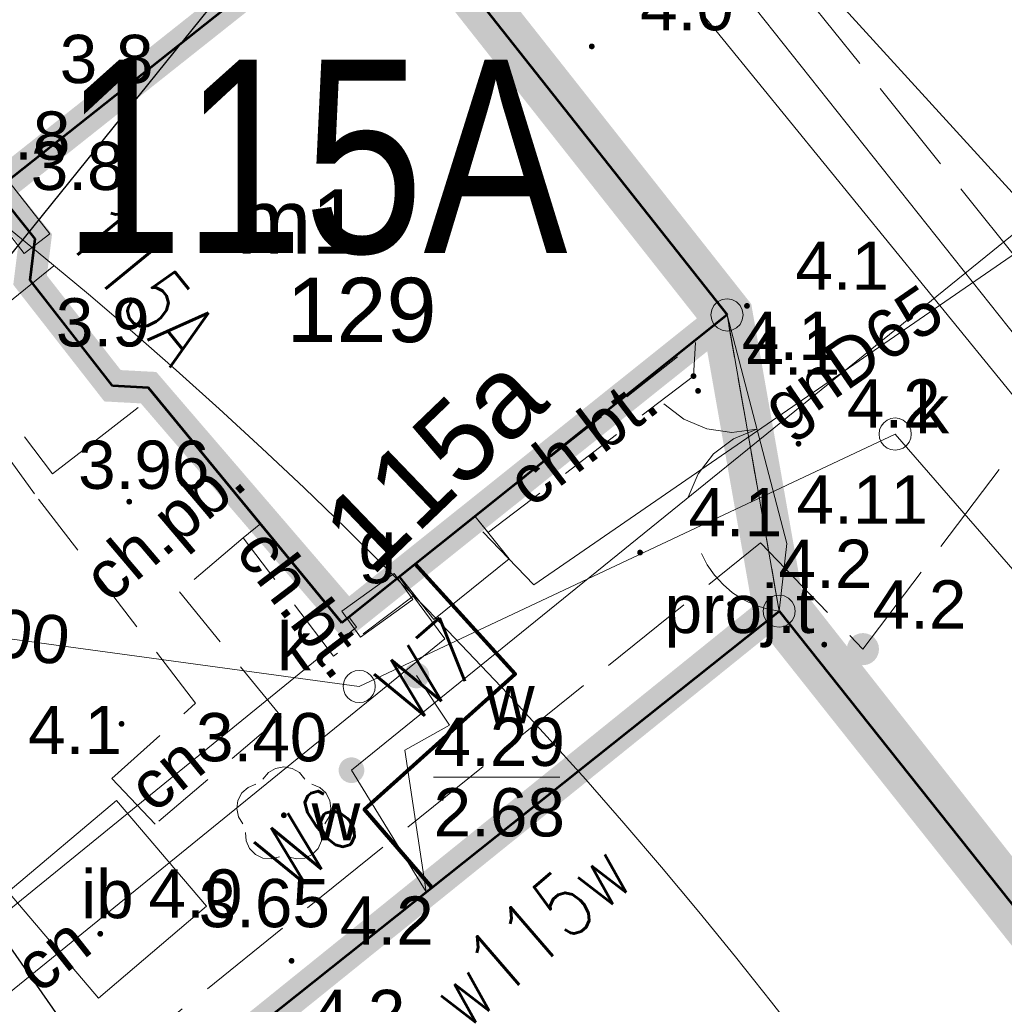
# Model space of a CAD drawing. Extents: x 5474185 to 5474933, y 5916077 to 5916824.
# Tile 210 of 256: x 5474666 to 5474681, y 5916356 to 5916371. Entities that reach past the tile are written whole.
import ezdxf
from ezdxf.enums import TextEntityAlignment as Align

# ---------------------------------------------------------------- set-up
doc = ezdxf.new("R2010")
doc.units = 0
for name, pattern in [('DASHDOT', [1, 0.5, -0.25, 0, -0.25]), ('PRZER1-1', [1, 0.5, -0.5]), ('PRZER2-1', [1.5, 1, -0.5]), ('PRZER3-1', [2, 1.5, -0.5])]:
    doc.linetypes.add(name, pattern=pattern)
for name, color, linetype in [('1-GRAN', 5, 'DASHDOT'), ('I-SCIANA', 12, 'CONTINUOUS'), ('ks_Linie_odn', 2, 'CONTINUOUS'), ('ks_Opis_PZ_1', 2, 'CONTINUOUS'), ('w_Opis_PZ_2', 7, 'CONTINUOUS')]:
    doc.layers.add(name, color=color, linetype=linetype)
for name, color, linetype, lineweight in [('GEPADR_O', 253, 'CONTINUOUS', 18), ('GEPPGD', 253, 'CONTINUOUS', 18), ('GESBLI', 253, 'CONTINUOUS', 50), ('GESBLO', 253, 'CONTINUOUS', 18), ('GESBZO', 253, 'CONTINUOUS', 50), ('GESBZO_O', 253, 'CONTINUOUS', 50), ('GESDZI', 253, 'CONTINUOUS', 18), ('GESUZY', 253, 'CONTINUOUS', 18), ('GSLKBR', 253, 'CONTINUOUS', 18), ('GSLKFU', 253, 'CONTINUOUS', 18), ('GSLKOG', 253, 'CONTINUOUS', 35), ('GSPRDL', 253, 'CONTINUOUS', 18), ('GSPWPN', 253, 'CONTINUOUS', 13), ('GSPWPN_O', 253, 'CONTINUOUS', 13), ('GSPWPS', 253, 'CONTINUOUS', 13), ('GSPWPS_O', 253, 'CONTINUOUS', 13), ('GSSIIN', 253, 'CONTINUOUS', 18), ('GSSIIN_O', 253, 'CONTINUOUS', 18), ('GSSKOA', 253, 'CONTINUOUS', 18), ('GSSKOD', 253, 'CONTINUOUS', 18), ('GSSKOD_O', 253, 'CONTINUOUS', 18), ('GULCPR', 254, 'CONTINUOUS', 18), ('GULCPR_O', 254, 'CONTINUOUS', 18), ('GULGPR', 254, 'CONTINUOUS', 18), ('GULGPR_O', 254, 'CONTINUOUS', 18), ('GULKPR', 7, 'CONTINUOUS', 18), ('GULKPR_O', 254, 'CONTINUOUS', 18), ('GULTPR', 254, 'CONTINUOUS', 18), ('GULWPR', 7, 'CONTINUOUS', 18), ('GUPESE', 254, 'CONTINUOUS', 18), ('GUPGSG', 254, 'CONTINUOUS', 18), ('GUPGSG_O', 253, 'CONTINUOUS', 18), ('GUPIWZ', 253, 'CONTINUOUS', 18), ('GUPIWZ_O', 253, 'CONTINUOUS', 18), ('GUPKSD', 61, 'CONTINUOUS', 18), ('GUPPRZ_O', 40, 'CONTINUOUS', 18), ('GUPTST', 253, 'CONTINUOUS', 18), ('GUPTST_O', 253, 'CONTINUOUS', 18), ('GUPWZA', 253, 'CONTINUOUS', 18), ('GUPWZA_O', 253, 'CONTINUOUS', 18), ('IS HP zasięg', 251, 'CONTINUOUS', 20), ('IS opis', 7, 'CONTINUOUS', 20), ('IS w', 4, 'CONTINUOUS', 60)]:
    doc.layers.add(name, color=color, linetype=linetype, lineweight=lineweight)
doc.styles.add('Arial', font='arial.ttf')
doc.styles.get("Standard").update_dxf_attribs({"font": 'simplex.shx'})
doc.styles.add('STYLE3', font='arial.ttf', dxfattribs={"width": 0.8})

msp = doc.modelspace()

# ---------------------------------------------------------------- hatches: boundary and pattern name
at = {"layer": 'GSPRDL'}
msp.add_hatch(color=256, dxfattribs=at).paths.add_polyline_path([(5474669.75, 5916359.015), (5474669.736094, 5916359.017202), (5474669.72355, 5916359.023594), (5474669.713594, 5916359.03355), (5474669.707202, 5916359.046094), (5474669.705, 5916359.06), (5474669.707202, 5916359.073906), (5474669.713594, 5916359.08645), (5474669.72355, 5916359.096406), (5474669.736094, 5916359.102798), (5474669.75, 5916359.105), (5474669.763906, 5916359.102798), (5474669.77645, 5916359.096406), (5474669.786406, 5916359.08645), (5474669.792798, 5916359.073906), (5474669.795, 5916359.06), (5474669.792798, 5916359.046094), (5474669.786406, 5916359.03355), (5474669.77645, 5916359.023594), (5474669.763906, 5916359.017202)])
at = {"layer": 'GSPWPN'}
for points in [[(5474674.53, 5916370.955), (5474674.518353, 5916370.956533), (5474674.5075, 5916370.961029), (5474674.49818, 5916370.96818), (5474674.491029, 5916370.9775), (5474674.486533, 5916370.988353), (5474674.485, 5916371), (5474674.486533, 5916371.011647), (5474674.491029, 5916371.0225), (5474674.49818, 5916371.03182), (5474674.5075, 5916371.038971), (5474674.518353, 5916371.043467), (5474674.53, 5916371.045), (5474674.541647, 5916371.043467), (5474674.5525, 5916371.038971), (5474674.56182, 5916371.03182), (5474674.568971, 5916371.0225), (5474674.573467, 5916371.011647), (5474674.575, 5916371), (5474674.573467, 5916370.988353), (5474674.568971, 5916370.9775), (5474674.56182, 5916370.96818), (5474674.5525, 5916370.961029), (5474674.541647, 5916370.956533)], [(5474676.94, 5916366.925), (5474676.928353, 5916366.926533), (5474676.9175, 5916366.931029), (5474676.90818, 5916366.93818), (5474676.901029, 5916366.9475), (5474676.896533, 5916366.958353), (5474676.895, 5916366.97), (5474676.896533, 5916366.981647), (5474676.901029, 5916366.9925), (5474676.90818, 5916367.00182), (5474676.9175, 5916367.008971), (5474676.928353, 5916367.013467), (5474676.94, 5916367.015), (5474676.951647, 5916367.013467), (5474676.9625, 5916367.008971), (5474676.97182, 5916367.00182), (5474676.978971, 5916366.9925), (5474676.983467, 5916366.981647), (5474676.985, 5916366.97), (5474676.983467, 5916366.958353), (5474676.978971, 5916366.9475), (5474676.97182, 5916366.93818), (5474676.9625, 5916366.931029), (5474676.951647, 5916366.926533)], [(5474676.11, 5916365.835), (5474676.098353, 5916365.836533), (5474676.0875, 5916365.841029), (5474676.07818, 5916365.84818), (5474676.071029, 5916365.8575), (5474676.066533, 5916365.868353), (5474676.065, 5916365.88), (5474676.066533, 5916365.891647), (5474676.071029, 5916365.9025), (5474676.07818, 5916365.91182), (5474676.0875, 5916365.918971), (5474676.098353, 5916365.923467), (5474676.11, 5916365.925), (5474676.121647, 5916365.923467), (5474676.1325, 5916365.918971), (5474676.14182, 5916365.91182), (5474676.148971, 5916365.9025), (5474676.153467, 5916365.891647), (5474676.155, 5916365.88), (5474676.153467, 5916365.868353), (5474676.148971, 5916365.8575), (5474676.14182, 5916365.84818), (5474676.1325, 5916365.841029), (5474676.121647, 5916365.836533)], [(5474676.18, 5916365.605), (5474676.168353, 5916365.606533), (5474676.1575, 5916365.611029), (5474676.14818, 5916365.61818), (5474676.141029, 5916365.6275), (5474676.136533, 5916365.638353), (5474676.135, 5916365.65), (5474676.136533, 5916365.661647), (5474676.141029, 5916365.6725), (5474676.14818, 5916365.68182), (5474676.1575, 5916365.688971), (5474676.168353, 5916365.693467), (5474676.18, 5916365.695), (5474676.191647, 5916365.693467), (5474676.2025, 5916365.688971), (5474676.21182, 5916365.68182), (5474676.218971, 5916365.6725), (5474676.223467, 5916365.661647), (5474676.225, 5916365.65), (5474676.223467, 5916365.638353), (5474676.218971, 5916365.6275), (5474676.21182, 5916365.61818), (5474676.2025, 5916365.611029), (5474676.191647, 5916365.606533)], [(5474677.74, 5916364.785), (5474677.728353, 5916364.786533), (5474677.7175, 5916364.791029), (5474677.70818, 5916364.79818), (5474677.701029, 5916364.8075), (5474677.696533, 5916364.818353), (5474677.695, 5916364.83), (5474677.696533, 5916364.841647), (5474677.701029, 5916364.8525), (5474677.70818, 5916364.86182), (5474677.7175, 5916364.868971), (5474677.728353, 5916364.873467), (5474677.74, 5916364.875), (5474677.751647, 5916364.873467), (5474677.7625, 5916364.868971), (5474677.77182, 5916364.86182), (5474677.778971, 5916364.8525), (5474677.783467, 5916364.841647), (5474677.785, 5916364.83), (5474677.783467, 5916364.818353), (5474677.778971, 5916364.8075), (5474677.77182, 5916364.79818), (5474677.7625, 5916364.791029), (5474677.751647, 5916364.786533)], [(5474675.28, 5916363.095), (5474675.268353, 5916363.096533), (5474675.2575, 5916363.101029), (5474675.24818, 5916363.10818), (5474675.241029, 5916363.1175), (5474675.236533, 5916363.128353), (5474675.235, 5916363.14), (5474675.236533, 5916363.151647), (5474675.241029, 5916363.1625), (5474675.24818, 5916363.17182), (5474675.2575, 5916363.178971), (5474675.268353, 5916363.183467), (5474675.28, 5916363.185), (5474675.291647, 5916363.183467), (5474675.3025, 5916363.178971), (5474675.31182, 5916363.17182), (5474675.318971, 5916363.1625), (5474675.323467, 5916363.151647), (5474675.325, 5916363.14), (5474675.323467, 5916363.128353), (5474675.318971, 5916363.1175), (5474675.31182, 5916363.10818), (5474675.3025, 5916363.101029), (5474675.291647, 5916363.096533)], [(5474676.68, 5916362.295), (5474676.668353, 5916362.296533), (5474676.6575, 5916362.301029), (5474676.64818, 5916362.30818), (5474676.641029, 5916362.3175), (5474676.636533, 5916362.328353), (5474676.635, 5916362.34), (5474676.636533, 5916362.351647), (5474676.641029, 5916362.3625), (5474676.64818, 5916362.37182), (5474676.6575, 5916362.378971), (5474676.668353, 5916362.383467), (5474676.68, 5916362.385), (5474676.691647, 5916362.383467), (5474676.7025, 5916362.378971), (5474676.71182, 5916362.37182), (5474676.718971, 5916362.3625), (5474676.723467, 5916362.351647), (5474676.725, 5916362.34), (5474676.723467, 5916362.328353), (5474676.718971, 5916362.3175), (5474676.71182, 5916362.30818), (5474676.7025, 5916362.301029), (5474676.691647, 5916362.296533)], [(5474678.14, 5916361.665), (5474678.128353, 5916361.666533), (5474678.1175, 5916361.671029), (5474678.10818, 5916361.67818), (5474678.101029, 5916361.6875), (5474678.096533, 5916361.698353), (5474678.095, 5916361.71), (5474678.096533, 5916361.721647), (5474678.101029, 5916361.7325), (5474678.10818, 5916361.74182), (5474678.1175, 5916361.748971), (5474678.128353, 5916361.753467), (5474678.14, 5916361.755), (5474678.151647, 5916361.753467), (5474678.1625, 5916361.748971), (5474678.17182, 5916361.74182), (5474678.178971, 5916361.7325), (5474678.183467, 5916361.721647), (5474678.185, 5916361.71), (5474678.183467, 5916361.698353), (5474678.178971, 5916361.6875), (5474678.17182, 5916361.67818), (5474678.1625, 5916361.671029), (5474678.151647, 5916361.666533)], [(5474667.23, 5916360.435), (5474667.218353, 5916360.436533), (5474667.2075, 5916360.441029), (5474667.19818, 5916360.44818), (5474667.191029, 5916360.4575), (5474667.186533, 5916360.468353), (5474667.185, 5916360.48), (5474667.186533, 5916360.491647), (5474667.191029, 5916360.5025), (5474667.19818, 5916360.51182), (5474667.2075, 5916360.518971), (5474667.218353, 5916360.523467), (5474667.23, 5916360.525), (5474667.241647, 5916360.523467), (5474667.2525, 5916360.518971), (5474667.26182, 5916360.51182), (5474667.268971, 5916360.5025), (5474667.273467, 5916360.491647), (5474667.275, 5916360.48), (5474667.273467, 5916360.468353), (5474667.268971, 5916360.4575), (5474667.26182, 5916360.44818), (5474667.2525, 5916360.441029), (5474667.241647, 5916360.436533)], [(5474666.9, 5916357.175), (5474666.888353, 5916357.176533), (5474666.8775, 5916357.181029), (5474666.86818, 5916357.18818), (5474666.861029, 5916357.1975), (5474666.856533, 5916357.208353), (5474666.855, 5916357.22), (5474666.856533, 5916357.231647), (5474666.861029, 5916357.2425), (5474666.86818, 5916357.25182), (5474666.8775, 5916357.258971), (5474666.888353, 5916357.263467), (5474666.9, 5916357.265), (5474666.911647, 5916357.263467), (5474666.9225, 5916357.258971), (5474666.93182, 5916357.25182), (5474666.938971, 5916357.2425), (5474666.943467, 5916357.231647), (5474666.945, 5916357.22), (5474666.943467, 5916357.208353), (5474666.938971, 5916357.1975), (5474666.93182, 5916357.18818), (5474666.9225, 5916357.181029), (5474666.911647, 5916357.176533)], [(5474669.87, 5916356.755), (5474669.858353, 5916356.756533), (5474669.8475, 5916356.761029), (5474669.83818, 5916356.76818), (5474669.831029, 5916356.7775), (5474669.826533, 5916356.788353), (5474669.825, 5916356.8), (5474669.826533, 5916356.811647), (5474669.831029, 5916356.8225), (5474669.83818, 5916356.83182), (5474669.8475, 5916356.838971), (5474669.858353, 5916356.843467), (5474669.87, 5916356.845), (5474669.881647, 5916356.843467), (5474669.8925, 5916356.838971), (5474669.90182, 5916356.83182), (5474669.908971, 5916356.8225), (5474669.913467, 5916356.811647), (5474669.915, 5916356.8), (5474669.913467, 5916356.788353), (5474669.908971, 5916356.7775), (5474669.90182, 5916356.76818), (5474669.8925, 5916356.761029), (5474669.881647, 5916356.756533)]]:
    msp.add_hatch(color=256, dxfattribs=at).paths.add_polyline_path(points)
at = {"layer": 'GSPWPS'}
msp.add_hatch(color=256, dxfattribs=at).paths.add_polyline_path([(5474667.35, 5916363.885), (5474667.338353, 5916363.886533), (5474667.3275, 5916363.891029), (5474667.31818, 5916363.89818), (5474667.311029, 5916363.9075), (5474667.306533, 5916363.918353), (5474667.305, 5916363.93), (5474667.306533, 5916363.941647), (5474667.311029, 5916363.9525), (5474667.31818, 5916363.96182), (5474667.3275, 5916363.968971), (5474667.338353, 5916363.973467), (5474667.35, 5916363.975), (5474667.361647, 5916363.973467), (5474667.3725, 5916363.968971), (5474667.38182, 5916363.96182), (5474667.388971, 5916363.9525), (5474667.393467, 5916363.941647), (5474667.395, 5916363.93), (5474667.393467, 5916363.918353), (5474667.388971, 5916363.9075), (5474667.38182, 5916363.89818), (5474667.3725, 5916363.891029), (5474667.361647, 5916363.886533)])
at = {"layer": 'GUPTST'}
msp.add_hatch(color=256, dxfattribs=at).paths.add_polyline_path([(5474678.74, 5916361.39), (5474678.675295, 5916361.398519), (5474678.615, 5916361.423494), (5474678.563223, 5916361.463223), (5474678.523494, 5916361.515), (5474678.498519, 5916361.575295), (5474678.49, 5916361.64), (5474678.498519, 5916361.704705), (5474678.523494, 5916361.765), (5474678.563223, 5916361.816777), (5474678.615, 5916361.856506), (5474678.675295, 5916361.881481), (5474678.74, 5916361.89), (5474678.804705, 5916361.881481), (5474678.865, 5916361.856506), (5474678.916777, 5916361.816777), (5474678.956506, 5916361.765), (5474678.981481, 5916361.704705), (5474678.99, 5916361.64), (5474678.981481, 5916361.575295), (5474678.956506, 5916361.515), (5474678.916777, 5916361.463223), (5474678.865, 5916361.423494), (5474678.804705, 5916361.398519)])
at = {"layer": 'GUPWZA'}
for points in [[(5474671.812481, 5916361.030015), (5474671.760637, 5916361.036188), (5474671.712157, 5916361.055568), (5474671.670344, 5916361.086835), (5474671.638049, 5916361.127859), (5474671.617472, 5916361.175843), (5474671.610015, 5916361.227519), (5474671.616188, 5916361.279363), (5474671.635568, 5916361.327843), (5474671.666835, 5916361.369656), (5474671.707859, 5916361.401951), (5474671.755843, 5916361.422528), (5474671.807519, 5916361.429985), (5474671.859363, 5916361.423812), (5474671.907843, 5916361.404432), (5474671.949656, 5916361.373165), (5474671.981951, 5916361.332141), (5474672.002528, 5916361.284157), (5474672.009985, 5916361.232481), (5474672.003812, 5916361.180637), (5474671.984432, 5916361.132157), (5474671.953165, 5916361.090344), (5474671.912141, 5916361.058049), (5474671.864157, 5916361.037472)], [(5474670.824735, 5916359.561536), (5474670.772526, 5916359.561896), (5474670.722189, 5916359.575757), (5474670.677155, 5916359.602174), (5474670.640493, 5916359.639347), (5474670.6147, 5916359.684741), (5474670.601536, 5916359.735265), (5474670.601896, 5916359.787474), (5474670.615757, 5916359.837811), (5474670.642174, 5916359.882845), (5474670.679347, 5916359.919507), (5474670.724741, 5916359.9453), (5474670.775265, 5916359.958464), (5474670.827474, 5916359.958104), (5474670.877811, 5916359.944243), (5474670.922845, 5916359.917826), (5474670.959507, 5916359.880653), (5474670.9853, 5916359.835259), (5474670.998464, 5916359.784735), (5474670.998104, 5916359.732526), (5474670.984243, 5916359.682189), (5474670.957826, 5916359.637155), (5474670.920653, 5916359.600493), (5474670.875259, 5916359.5747)]]:
    msp.add_hatch(color=256, dxfattribs=at).paths.add_polyline_path(points)

# ---------------------------------------------------------------- linework, layer by layer
at = {"layer": '1-GRAN', "ltscale": 5, "const_width": 0.8, "elevation": 10.18}
msp.add_lwpolyline([(5474735.59, 5916295.78), (5474731.225, 5916301.37), (5474726.86, 5916306.96), (5474725.77, 5916305.39), (5474703.58, 5916333.12), (5474701.74, 5916331.62), (5474677.44, 5916362.23), (5474676.63, 5916366.83), (5474671.32, 5916373.56), (5474670.75, 5916377.23), (5474668.45, 5916379.86), (5474653.79, 5916398.05), (5474650.99, 5916400.16), (5474640.015, 5916413.29), (5474601.225, 5916459.83), (5474599.14, 5916462.32), (5474597.96, 5916464.18), (5474593.86, 5916465.7), (5474587.49, 5916468.01), (5474584.84, 5916471.31), (5474583.4, 5916473.15), (5474572.445, 5916486.895), (5474461.94, 5916622.65)], dxfattribs=at)
at = {"layer": 'GEPPGD', "elevation": 10.24, "flags": 128}
for points in [[(5474676.63, 5916367.08), (5474676.707254, 5916367.067764), (5474676.776946, 5916367.032254), (5474676.832254, 5916366.976946), (5474676.867764, 5916366.907254), (5474676.88, 5916366.83), (5474676.867764, 5916366.752746), (5474676.832254, 5916366.683054), (5474676.776946, 5916366.627746), (5474676.707254, 5916366.592236), (5474676.63, 5916366.58), (5474676.552746, 5916366.592236), (5474676.483054, 5916366.627746), (5474676.427746, 5916366.683054), (5474676.392236, 5916366.752746), (5474676.38, 5916366.83), (5474676.392236, 5916366.907254), (5474676.427746, 5916366.976946), (5474676.483054, 5916367.032254), (5474676.552746, 5916367.067764), (5474676.63, 5916367.08)], [(5474677.44, 5916362.48), (5474677.517254, 5916362.467764), (5474677.586946, 5916362.432254), (5474677.642254, 5916362.376946), (5474677.677764, 5916362.307254), (5474677.69, 5916362.23), (5474677.677764, 5916362.152746), (5474677.642254, 5916362.083054), (5474677.586946, 5916362.027746), (5474677.517254, 5916361.992236), (5474677.44, 5916361.98), (5474677.362746, 5916361.992236), (5474677.293054, 5916362.027746), (5474677.237746, 5916362.083054), (5474677.202236, 5916362.152746), (5474677.19, 5916362.23), (5474677.202236, 5916362.307254), (5474677.237746, 5916362.376946), (5474677.293054, 5916362.432254), (5474677.362746, 5916362.467764), (5474677.44, 5916362.48)]]:
    msp.add_lwpolyline(points, close=True, dxfattribs=at)
at = {"layer": 'GESBLI', "linetype": 'Continuous', "lineweight": 53}
for p, q in [((5474669.45, 5916355.87, 10.18), (5474677.44, 5916362.23, 10.18)), ((5474677.44, 5916362.23, 10.18), (5474701.74, 5916331.62, 10.18))]:
    msp.add_line(p, q, dxfattribs=at)
at = {"layer": 'GESBLO', "linetype": 'Continuous', "lineweight": 13}
for p, q in [((5474669.45, 5916355.87, 10.18), (5474677.44, 5916362.23, 10.18)), ((5474677.44, 5916362.23, 10.18), (5474701.74, 5916331.62, 10.18))]:
    msp.add_line(p, q, dxfattribs=at)
at = {"layer": 'GESBZO', "linetype": 'Continuous', "lineweight": 53}
for p, q in [((5474665.28, 5916368.77, 10.18), (5474671.32, 5916373.56, 10.18)), ((5474671.32, 5916373.56, 10.18), (5474676.63, 5916366.83, 10.18)), ((5474665.89, 5916368.01, 10.18), (5474665.28, 5916368.77, 10.18)), ((5474665.81, 5916367.37, 10.18), (5474665.89, 5916368.01, 10.18)), ((5474667.09, 5916365.73, 10.18), (5474665.81, 5916367.37, 10.18)), ((5474676.63, 5916366.83, 10.18), (5474670.65, 5916362.05, 10.18)), ((5474667.65, 5916365.7, 10.18), (5474667.09, 5916365.73, 10.18)), ((5474670.65, 5916362.05, 10.18), (5474667.65, 5916365.7, 10.18))]:
    msp.add_line(p, q, dxfattribs=at)
at = {"layer": 'GESDZI', "linetype": 'Continuous', "lineweight": 13}
for p, q in [((5474676.63, 5916366.83, 10.22), (5474671.32, 5916373.56, 10.22)), ((5474671.32, 5916373.56, 10.22), (5474676.63, 5916366.83, 10.22)), ((5474677.44, 5916362.23, 10.22), (5474676.63, 5916366.83, 10.22)), ((5474676.63, 5916366.83, 10.22), (5474677.44, 5916362.23, 10.22)), ((5474701.74, 5916331.62, 10.22), (5474677.44, 5916362.23, 10.22)), ((5474677.44, 5916362.23, 10.22), (5474701.74, 5916331.62, 10.22))]:
    msp.add_line(p, q, dxfattribs=at)
at = {"layer": 'GESUZY', "linetype": 'PRZER1-1', "lineweight": 13}
for p, q in [((5474676.63, 5916366.83, 10.08), (5474671.32, 5916373.56, 10.08)), ((5474671.32, 5916373.56, 10.08), (5474676.63, 5916366.83, 10.08)), ((5474677.44, 5916362.23, 10.08), (5474676.63, 5916366.83, 10.08)), ((5474676.63, 5916366.83, 10.08), (5474677.44, 5916362.23, 10.08)), ((5474701.74, 5916331.62, 10.08), (5474677.44, 5916362.23, 10.08)), ((5474677.44, 5916362.23, 10.08), (5474701.74, 5916331.62, 10.08))]:
    msp.add_line(p, q, dxfattribs=at)
at = {"layer": 'GSLKBR', "linetype": 'Continuous', "lineweight": 18, "elevation": 10.18, "flags": 128}
msp.add_lwpolyline([(5474676.63, 5916366.83), (5474677.56, 5916363.28)], dxfattribs=at)
at = {"layer": 'GSLKBR', "elevation": 10.18, "flags": 128}
for points in [[(5474677.095, 5916365.055), (5474676.706492, 5916365.006058), (5474676.318555, 5916365.059337), (5474675.957626, 5916365.211206), (5474675.648302, 5916365.451315)], [(5474676.028432, 5916364.00028), (5474676.180301, 5916364.361209), (5474676.420411, 5916364.670533), (5474676.732397, 5916364.907172), (5474677.095, 5916365.055)]]:
    msp.add_lwpolyline(points, dxfattribs=at)
at = {"layer": 'GSLKFU', "linetype": 'Continuous', "lineweight": 18, "elevation": 10.18, "flags": 128}
msp.add_lwpolyline([(5474677.56, 5916363.28), (5474677.44, 5916362.23)], dxfattribs=at)
at = {"layer": 'GSLKFU', "elevation": 10.18, "flags": 128}
msp.add_lwpolyline([(5474677.44, 5916362.23), (5474677.246934, 5916362.264981), (5474677.060085, 5916362.324863), (5474676.882652, 5916362.408621), (5474676.717669, 5916362.514822), (5474676.56796, 5916362.641649), (5474676.436085, 5916362.786933), (5474676.324302, 5916362.948186), (5474676.234523, 5916363.122651)], dxfattribs=at)
at = {"layer": 'GSLKOG', "linetype": 'Continuous', "lineweight": 30}
msp.add_line((5474655.89, 5916370.77, 10.18), (5474666.67, 5916355.33, 10.18), dxfattribs=at)
at = {"layer": 'GSPRDL', "elevation": 10.12, "flags": 128}
for points in [[(5474669.425723, 5916359.623333), (5474669.509447, 5916359.722679), (5474669.622044, 5916359.787494), (5474669.75, 5916359.81), (5474669.877956, 5916359.787494), (5474669.990553, 5916359.722679), (5474670.074277, 5916359.623333)], [(5474669.114031, 5916358.925674), (5474669.04542, 5916359.035999), (5474669.018571, 5916359.163115), (5474669.036708, 5916359.291763), (5474669.097652, 5916359.406501), (5474669.19409, 5916359.493559), (5474669.314445, 5916359.542485)], [(5474670.185555, 5916359.542485), (5474670.30591, 5916359.493559), (5474670.402348, 5916359.406501), (5474670.463292, 5916359.291763), (5474670.481429, 5916359.163115), (5474670.45458, 5916359.035999), (5474670.385969, 5916358.925674)], [(5474669.681227, 5916358.413649), (5474669.555099, 5916358.382488), (5474669.425908, 5916358.396234), (5474669.309161, 5916358.453237), (5474669.218871, 5916358.546655), (5474669.165875, 5916358.665275), (5474669.156535, 5916358.794859)], [(5474670.343465, 5916358.794859), (5474670.334125, 5916358.665275), (5474670.281129, 5916358.546655), (5474670.190839, 5916358.453237), (5474670.074092, 5916358.396234), (5474669.944901, 5916358.382488), (5474669.818773, 5916358.413649)]]:
    msp.add_lwpolyline(points, dxfattribs=at)
at = {"layer": 'GSSIIN', "linetype": 'Continuous', "lineweight": 13}
for p, q in [((5474672.72, 5916363.7, 10.18), (5474671.55, 5916362.77, 10.18)), ((5474673.25, 5916363.04, 10.18), (5474672.72, 5916363.7, 10.18)), ((5474672.08, 5916362.1, 10.18), (5474673.25, 5916363.04, 10.18)), ((5474671.55, 5916362.77, 10.18), (5474672.08, 5916362.1, 10.18)), ((5474667.15, 5916359.29, 10.18), (5474665.47, 5916357.87, 10.18)), ((5474668.55, 5916357.65, 10.18), (5474667.15, 5916359.29, 10.18)), ((5474665.47, 5916357.87, 10.18), (5474666.87, 5916356.22, 10.18)), ((5474666.87, 5916356.22, 10.18), (5474668.55, 5916357.65, 10.18))]:
    msp.add_line(p, q, dxfattribs=at)
at = {"layer": 'GSSKOA', "linetype": 'PRZER3-1', "lineweight": 13}
msp.add_line((5474671.49, 5916379.7, 10.18), (5474683.35, 5916364.94, 10.18), dxfattribs=at)
at = {"layer": 'GSSKOD', "linetype": 'PRZER2-1', "lineweight": 13}
for p, q in [((5474663.91, 5916367.33, 10.18), (5474666.16, 5916364.36, 10.18)), ((5474665.88, 5916364.05, 10.18), (5474663.7, 5916367.06, 10.18)), ((5474672.72, 5916363.7, 10.18), (5474676.14, 5916366.4, 10.18)), ((5474676.14, 5916366.4, 10.18), (5474676.11, 5916365.88, 10.18)), ((5474676.11, 5916365.88, 10.18), (5474672.92, 5916363.45, 10.18)), ((5474666.7, 5916364.78, 10.18), (5474667.74, 5916365.59, 10.18)), ((5474667.74, 5916365.59, 10.18), (5474669.39, 5916363.59, 10.18)), ((5474666.16, 5916364.36, 10.18), (5474666.7, 5916364.78, 10.18)), ((5474668.38, 5916360.8, 10.18), (5474665.88, 5916364.05, 10.18)), ((5474672.92, 5916363.45, 10.18), (5474672.72, 5916363.7, 10.18)), ((5474669.12, 5916363.37, 10.18), (5474669.39, 5916363.59, 10.18)), ((5474669.39, 5916363.59, 10.18), (5474669.12, 5916363.37, 10.18)), ((5474669.39, 5916363.59, 10.18), (5474670.65, 5916362.05, 10.18)), ((5474669.12, 5916363.37, 10.18), (5474668.13, 5916362.53, 10.18)), ((5474670.52, 5916361.53, 10.18), (5474669.12, 5916363.37, 10.18)), ((5474670.65, 5916362.05, 10.18), (5474671.55, 5916362.77, 10.18)), ((5474671.55, 5916362.77, 10.18), (5474671.78, 5916362.48, 10.18)), ((5474668.13, 5916362.53, 10.18), (5474669.71, 5916360.59, 10.18)), ((5474671.78, 5916362.48, 10.18), (5474670.52, 5916361.53, 10.18)), ((5474667.08, 5916359.63, 10.18), (5474668.38, 5916360.8, 10.18)), ((5474669.71, 5916360.59, 10.18), (5474667.75, 5916358.92, 10.18)), ((5474667.75, 5916358.92, 10.18), (5474667.08, 5916359.63, 10.18))]:
    msp.add_line(p, q, dxfattribs=at)
at = {"layer": 'GULCPR', "linetype": 'Continuous', "lineweight": 13}
for p, q in [((5474672.25, 5916361.8, 10.14), (5474671.54, 5916362.76, 10.14)), ((5474670.76, 5916362.14, 10.14), (5474670.88, 5916361.98, 10.14)), ((5474670.88, 5916361.98, 10.14), (5474660.77, 5916353.76, 10.14)), ((5474661.39, 5916352.98, 10.14), (5474672.25, 5916361.8, 10.14))]:
    msp.add_line(p, q, dxfattribs=at)
at = {"layer": 'GULGPR', "linetype": 'Continuous', "lineweight": 13}
for p, q in [((5474690.36, 5916354.17, 10.14), (5474667.93, 5916381.72, 10.14)), ((5474689.37, 5916356.08, 10.14), (5474674.9, 5916374.33, 10.14)), ((5474673.63, 5916362.64, 10.14), (5474685.26, 5916370.65, 10.14)), ((5474672.84, 5916363.46, 10.14), (5474673.63, 5916362.64, 10.14))]:
    msp.add_line(p, q, dxfattribs=at)
at = {"layer": 'GULKPR', "linetype": 'Continuous', "lineweight": 18, "elevation": 10.14, "flags": 128}
for points in [[(5474666.18, 5916367.59), (5474644.97, 5916350.38)], [(5474679.24, 5916364.98), (5474670.92, 5916361.06)], [(5474719.75, 5916318.38), (5474679.24, 5916364.98)], [(5474670.92, 5916361.06), (5474659.12, 5916362.67)]]:
    msp.add_lwpolyline(points, dxfattribs=at)
at = {"layer": 'GULTPR', "linetype": 'PRZER3-1', "lineweight": 13}
for p, q in [((5474678.74, 5916361.64, 10.14), (5474681.1, 5916364.75, 10.14)), ((5474648.32, 5916340.05, 10.14), (5474677.15, 5916363.29, 10.14)), ((5474677.15, 5916363.29, 10.14), (5474678.74, 5916361.64, 10.14))]:
    msp.add_line(p, q, dxfattribs=at)
at = {"layer": 'GULWPR', "linetype": 'Continuous', "lineweight": 13}
for p, q in [((5474672.05, 5916378.63, 10.14), (5474681.4, 5916368.35, 10.14)), ((5474681.4, 5916368.35, 10.14), (5474670.8, 5916359.76, 10.14)), ((5474671.81, 5916361.23, 10.14), (5474672.32, 5916360.46, 10.14)), ((5474672.32, 5916360.46, 10.14), (5474671.63, 5916360.07, 10.14)), ((5474671.63, 5916360.07, 10.14), (5474671.96, 5916357.87, 10.14))]:
    msp.add_line(p, q, dxfattribs=at)
at = {"layer": 'GULWPR', "linetype": 'Continuous', "lineweight": 18, "elevation": 10.14, "flags": 128}
msp.add_lwpolyline([(5474671.96, 5916357.87), (5474670.8, 5916359.76)], dxfattribs=at)
at = {"layer": 'GUPESE'}
msp.add_3dface([(5474665.105692, 5916368.571191, 10.16), (5474665.500368, 5916368.878161, 10.16), (5474666.114308, 5916368.088809, 10.16), (5474665.719632, 5916367.781839, 10.16)], dxfattribs=at)
at = {"layer": 'GUPGSG'}
msp.add_3dface([(5474670.939501, 5916361.825389, 10.16), (5474670.648012, 5916362.231632, 10.16), (5474671.460499, 5916362.814611, 10.16), (5474671.751988, 5916362.408368, 10.16)], dxfattribs=at)
at = {"layer": 'GUPIWZ', "elevation": 10.18, "flags": 128}
for points in [[(5474679.24, 5916365.23), (5474679.304705, 5916365.221481), (5474679.365, 5916365.196506), (5474679.416777, 5916365.156777), (5474679.456506, 5916365.105), (5474679.481481, 5916365.044705), (5474679.49, 5916364.98), (5474679.481481, 5916364.915295), (5474679.456506, 5916364.855), (5474679.416777, 5916364.803223), (5474679.365, 5916364.763494), (5474679.304705, 5916364.738519), (5474679.24, 5916364.73), (5474679.175295, 5916364.738519), (5474679.115, 5916364.763494), (5474679.063223, 5916364.803223), (5474679.023494, 5916364.855), (5474678.998519, 5916364.915295), (5474678.99, 5916364.98), (5474678.998519, 5916365.044705), (5474679.023494, 5916365.105), (5474679.063223, 5916365.156777), (5474679.115, 5916365.196506), (5474679.175295, 5916365.221481), (5474679.24, 5916365.23)], [(5474670.92, 5916361.31), (5474670.984705, 5916361.301481), (5474671.045, 5916361.276506), (5474671.096777, 5916361.236777), (5474671.136506, 5916361.185), (5474671.161481, 5916361.124705), (5474671.17, 5916361.06), (5474671.161481, 5916360.995295), (5474671.136506, 5916360.935), (5474671.096777, 5916360.883223), (5474671.045, 5916360.843494), (5474670.984705, 5916360.818519), (5474670.92, 5916360.81), (5474670.855295, 5916360.818519), (5474670.795, 5916360.843494), (5474670.743223, 5916360.883223), (5474670.703494, 5916360.935), (5474670.678519, 5916360.995295), (5474670.67, 5916361.06), (5474670.678519, 5916361.124705), (5474670.703494, 5916361.185), (5474670.743223, 5916361.236777), (5474670.795, 5916361.276506), (5474670.855295, 5916361.301481), (5474670.92, 5916361.31)]]:
    msp.add_lwpolyline(points, close=True, dxfattribs=at)
at = {"layer": 'GUPKSD', "elevation": 10.16, "flags": 128}
for points in [[(5474679.24, 5916365.23), (5474679.304705, 5916365.221481), (5474679.365, 5916365.196506), (5474679.416777, 5916365.156777), (5474679.456506, 5916365.105), (5474679.481481, 5916365.044705), (5474679.49, 5916364.98), (5474679.481481, 5916364.915295), (5474679.456506, 5916364.855), (5474679.416777, 5916364.803223), (5474679.365, 5916364.763494), (5474679.304705, 5916364.738519), (5474679.24, 5916364.73), (5474679.175295, 5916364.738519), (5474679.115, 5916364.763494), (5474679.063223, 5916364.803223), (5474679.023494, 5916364.855), (5474678.998519, 5916364.915295), (5474678.99, 5916364.98), (5474678.998519, 5916365.044705), (5474679.023494, 5916365.105), (5474679.063223, 5916365.156777), (5474679.115, 5916365.196506), (5474679.175295, 5916365.221481), (5474679.24, 5916365.23)], [(5474670.92, 5916361.31), (5474670.984705, 5916361.301481), (5474671.045, 5916361.276506), (5474671.096777, 5916361.236777), (5474671.136506, 5916361.185), (5474671.161481, 5916361.124705), (5474671.17, 5916361.06), (5474671.161481, 5916360.995295), (5474671.136506, 5916360.935), (5474671.096777, 5916360.883223), (5474671.045, 5916360.843494), (5474670.984705, 5916360.818519), (5474670.92, 5916360.81), (5474670.855295, 5916360.818519), (5474670.795, 5916360.843494), (5474670.743223, 5916360.883223), (5474670.703494, 5916360.935), (5474670.678519, 5916360.995295), (5474670.67, 5916361.06), (5474670.678519, 5916361.124705), (5474670.703494, 5916361.185), (5474670.743223, 5916361.236777), (5474670.795, 5916361.276506), (5474670.855295, 5916361.301481), (5474670.92, 5916361.31)]]:
    msp.add_lwpolyline(points, close=True, dxfattribs=at)
at = {"layer": 'GUPPRZ_O', "linetype": 'Continuous', "lineweight": 13, "elevation": 10.8, "flags": 128}
msp.add_lwpolyline([(5474672.074579, 5916359.653915), (5474674.034579, 5916359.653915)], dxfattribs=at)
at = {"layer": 'I-SCIANA', "const_width": 0.5, "elevation": 10.18}
for points in [[(5474665.28, 5916368.77), (5474665.89, 5916368.01), (5474665.81, 5916367.37), (5474667.09, 5916365.73), (5474667.65, 5916365.7), (5474670.73156, 5916362.115193), (5474676.63, 5916366.83), (5474671.32, 5916373.56)], [(5474669.443463, 5916355.864728), (5474677.586946, 5916362.432254), (5474701.622131, 5916331.851331), (5474703.58, 5916333.12), (5474725.47, 5916305.75), (5474719.65, 5916300.31), (5474716.54, 5916304.09), (5474715.677287, 5916303.392858), (5474700.84, 5916321.76), (5474699.57, 5916320.81), (5474695.44, 5916325.98), (5474694.063986, 5916324.934229)]]:
    msp.add_lwpolyline(points, close=True, dxfattribs=at)
at = {"layer": 'IS HP zasięg', "lineweight": 15, "ltscale": 0.7}
msp.add_circle((5474657.383907, 5916363.309527, 10.18), 75, dxfattribs=at)
at = {"layer": 'IS HP zasięg', "lineweight": 20, "ltscale": 0.7}
msp.add_circle((5474618.317819, 5916309.855134, 10.16), 75, dxfattribs=at)
at = {"layer": 'IS w', "lineweight": 80, "ltscale": 0.7}
msp.add_lwpolyline([(5474672.04763, 5916357.9377), (5474671.002599, 5916359.149274), (5474673.342068, 5916361.249299), (5474671.790813, 5916362.961887)], dxfattribs=at)
at = {"layer": 'ks_Linie_odn'}
msp.add_lwpolyline([(5474663.825485, 5916365.679523), (5474669.550845, 5916372.785975), (5474672.610845, 5916372.785975)], dxfattribs=at)

# ---------------------------------------------------------------- texts
at = {"layer": 'GEPADR_O', "linetype": 'Continuous', "lineweight": 0, "style": 'Arial'}
msp.add_text('115a', height=1.25, rotation=43.898299, dxfattribs=at).set_placement((5474671.107757, 5916362.741079, 10.8))
at = {"layer": 'GESBZO_O', "linetype": 'Continuous', "lineweight": 0, "style": 'Arial'}
msp.add_text('m1', height=1, dxfattribs=at).set_placement((5474670.955, 5916367.782167, 10.8), align=Align.RIGHT)
msp.add_text('129', height=1, dxfattribs=at).set_placement((5474670.955, 5916366.407167, 10.8), align=Align.CENTER)
at = {"layer": 'GSPWPN_O', "linetype": 'Continuous', "lineweight": 0, "style": 'Arial'}
for s, p in [('4.0', (5474675.28, 5916371.25, 10.8)), ('3.8', (5474666.27, 5916370.43, 10.8)), ('3.8', (5474664.98, 5916369.24, 10.8)), ('3.8', (5474665.82, 5916368.77, 10.8)), ('4.1', (5474677.69, 5916367.22, 10.8)), ('3.9', (5474666.21, 5916366.34, 10.8)), ('4.1', (5474676.86, 5916366.13, 10.8)), ('4.1', (5474676.93, 5916365.9, 10.8)), ('4.2', (5474678.49, 5916365.08, 10.8)), ('4.1', (5474676.03, 5916363.39, 10.8)), ('4.2', (5474677.43, 5916362.59, 10.8)), ('4.2', (5474678.89, 5916361.96, 10.8)), ('4.1', (5474665.779002, 5916360.009205, 10.8)), ('4.0', (5474667.65, 5916357.47, 10.8)), ('4.2', (5474670.62, 5916357.05, 10.8)), ('4.2', (5474670.18, 5916355.6, 10.8))]:
    msp.add_text(s, height=0.75, dxfattribs=at).set_placement(p)
at = {"layer": 'GSPWPS_O', "linetype": 'Continuous', "lineweight": 0, "style": 'Arial'}
msp.add_text('3.96', height=0.75, dxfattribs=at).set_placement((5474666.55544, 5916364.128515, 10.8))
at = {"layer": 'GSSIIN_O', "linetype": 'Continuous', "lineweight": 0, "style": 'Arial'}
msp.add_text('ib', height=0.75, dxfattribs=at).set_placement((5474667.01, 5916357.461938, 10.8), align=Align.CENTER)
at = {"layer": 'GSSKOD_O', "linetype": 'Continuous', "lineweight": 0, "style": 'Arial'}
for s, rotation, p in [('ch.bt.', 37.298533, (5474674.607838, 5916364.591667, 10.8)), ('ch.pb.', 40.314089, (5474668.130627, 5916363.255265, 10.8)), ('ch.bt.', 307.266401, (5474669.749956, 5916362.133091, 10.8))]:
    msp.add_text(s, height=0.75, rotation=rotation, dxfattribs=at).set_placement(p, align=Align.CENTER)
at = {"layer": 'GULCPR_O', "linetype": 'Continuous', "lineweight": 0, "style": 'Arial'}
for rotation, p in [(39.082988, (5474668.15615, 5916359.42197, 10.8)), (38.272053, (5474666.381967, 5916356.612043, 10.8))]:
    msp.add_text('cn', height=0.75, rotation=rotation, dxfattribs=at).set_placement(p, align=Align.CENTER)
at = {"layer": 'GULGPR_O', "linetype": 'Continuous', "lineweight": 0, "style": 'Arial'}
msp.add_text('gnD65', height=0.75, rotation=34.563971, dxfattribs=at).set_placement((5474678.788596, 5916365.851403, 10.8), align=Align.CENTER)
at = {"layer": 'GULKPR_O', "linetype": 'Continuous', "lineweight": 0, "style": 'Arial'}
msp.add_text('ks200', height=0.75, rotation=352.23051, dxfattribs=at).set_placement((5474664.980325, 5916361.574216, 10.8), align=Align.CENTER)
at = {"layer": 'GUPGSG_O', "linetype": 'Continuous', "lineweight": 0, "style": 'Arial'}
msp.add_text('g', height=0.75, dxfattribs=at).set_placement((5474671.492578, 5916362.878912, 10.8), align=Align.RIGHT)
at = {"layer": 'GUPIWZ_O', "linetype": 'Continuous', "lineweight": 0, "style": 'Arial'}
for p in [(5474680.079465, 5916364.991061, 10.8), (5474670.17, 5916361.31, 10.8)]:
    msp.add_text('k', height=0.75, dxfattribs=at).set_placement(p, align=Align.RIGHT)
at = {"layer": 'GUPPRZ_O', "linetype": 'Continuous', "lineweight": 0, "style": 'Arial'}
for s, p in [('4.11', (5474677.709738, 5916363.587062, 10.8)), ('3.40', (5474668.386007, 5916359.898051, 10.8)), ('4.29', (5474672.074579, 5916359.826415, 10.8)), ('2.68', (5474672.074579, 5916358.731415, 10.8)), ('3.65', (5474668.426294, 5916357.32141, 10.8))]:
    msp.add_text(s, height=0.75, dxfattribs=at).set_placement(p)
at = {"layer": 'GUPTST_O', "linetype": 'Continuous', "lineweight": 0, "style": 'Arial'}
msp.add_text('proj.t', height=0.75, dxfattribs=at).set_placement((5474677.99, 5916361.89, 10.8), align=Align.RIGHT)
at = {"layer": 'GUPWZA_O', "linetype": 'Continuous', "lineweight": 0, "style": 'Arial'}
for p in [(5474673.642068, 5916360.489299, 10.8), (5474670.937216, 5916358.670519, 10.8)]:
    msp.add_text('w', height=0.75, dxfattribs=at).set_placement(p, align=Align.RIGHT)
at = {"layer": 'IS opis', "style": 'STYLE3', "width": 0.8}
msp.add_text('115A', height=3, dxfattribs=at).set_placement((5474666.324945, 5916367.792602, -171.725984))
at = {"layer": 'ks_Opis_PZ_1', "width": 0.8}
msp.add_text('115A', height=1, rotation=309.3221407, dxfattribs=at).set_placement((5474666.305795, 5916368.05725, 10.14))
at = {"layer": 'w_Opis_PZ_2', "width": 0.8}
for s, p in [('W7', (5474672.897955, 5916361.435453, -0.66)), ('w115w', (5474675.24758, 5916358.015929))]:
    msp.add_text(s, height=1, rotation=40.7910151, dxfattribs=at).set_placement(p, align=Align.RIGHT)
msp.add_text('W6', height=1, rotation=40.7910151, dxfattribs=at).set_placement((5474669.892615, 5916357.841795, -0.04))

doc.saveas('drawing.dxf')
